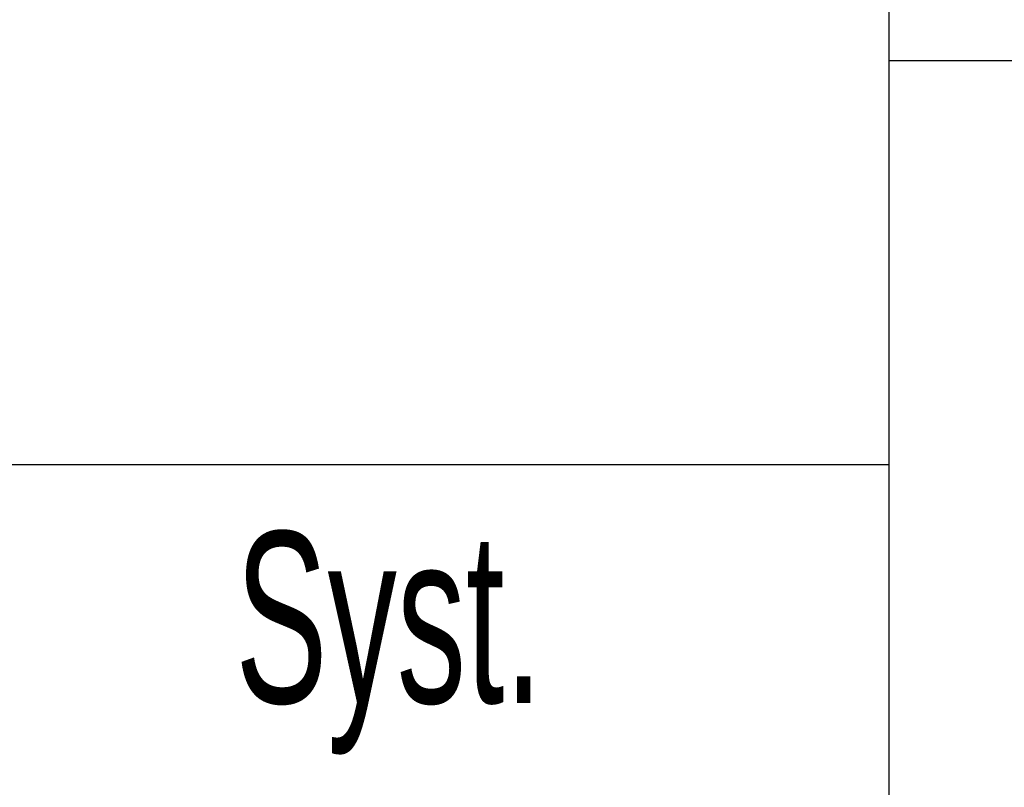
# Model space of a CAD drawing. Header units: millimetres. Extents: x 0 to 594, y 0 to 420.
# Tile 18 of 50: x 468 to 479, y 15 to 23. Entities that reach past the tile are written whole.
import ezdxf

# ---------------------------------------------------------------- set-up
doc = ezdxf.new("R2010")
doc.units = ezdxf.units.MM
doc.layers.add('FORMAT', color=7, linetype='Continuous')
doc.styles.add('SLDTEXTSTYLE1', font='TXT', dxfattribs={"width": 0.605})

msp = doc.modelspace()

# ---------------------------------------------------------------- linework, layer by layer
at = {"layer": 'FORMAT'}
for p, q in [((477.400041, 18.500053), (477.400041, 31.250053)), ((477.400041, 22.750053), (584.000041, 22.750053)), ((443.600041, 18.500053), (477.400041, 18.500053)), ((477.400041, 10.000053), (477.400041, 18.500053))]:
    msp.add_line(p, q, dxfattribs=at)

# ---------------------------------------------------------------- texts
at = {"layer": 'FORMAT', "insert": (472.13993, 17.79363), "char_height": 1.8, "attachment_point": 2, "style": 'SLDTEXTSTYLE1'}
msp.add_mtext('Syst.', dxfattribs=at)

doc.saveas('drawing.dxf')
